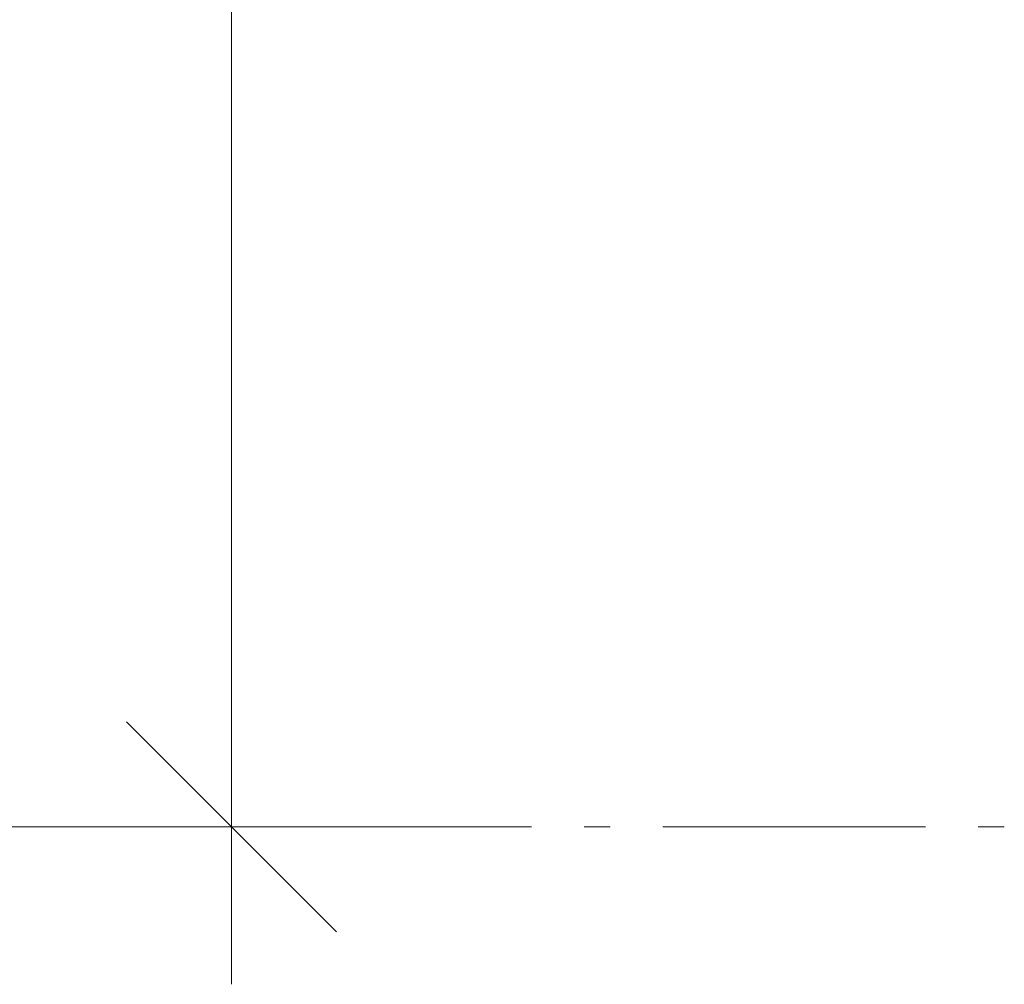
# Model space of a CAD drawing. Extents: x 16 to 1175, y 16 to 826.
# Tile 24 of 30: x 32 to 59, y 137 to 163. Entities that reach past the tile are written whole.
import ezdxf

# ---------------------------------------------------------------- set-up
doc = ezdxf.new("R2010")
doc.units = 0
doc.header["$MEASUREMENT"] = 0
doc.layers.add('Layer 1', color=7, linetype='Continuous', lineweight=0)

# ---------------------------------------------------------------- blocks, each defined once
blk = doc.blocks.new('Block_0')
at = {"layer": 'Layer 1', "color": 253, "lineweight": 9, "true_color": 0xb4b4b4}
for p, q in [((38.153, 141.661), (38.153, 356.385)), ((35.319, 144.495), (40.988, 138.826)), ((35.617, 141.661), (32.04, 141.661)), ((43.468, 141.661), (32.838, 141.661)), ((37.743, 141.661), (37.034, 141.661)), ((38.153, 137.409), (38.153, 141.661)), ((46.247, 141.661), (39.16, 141.661)), ((48.373, 141.661), (47.664, 141.661)), ((56.877, 141.661), (49.79, 141.661)), ((59.003, 141.661), (58.294, 141.661))]:
    blk.add_line(p, q, dxfattribs=at)

msp = doc.modelspace()

# ---------------------------------------------------------------- block references
at = {"layer": 'Layer 1'}
msp.add_blockref('Block_0', (0, 0), dxfattribs=at)

doc.saveas('drawing.dxf')
